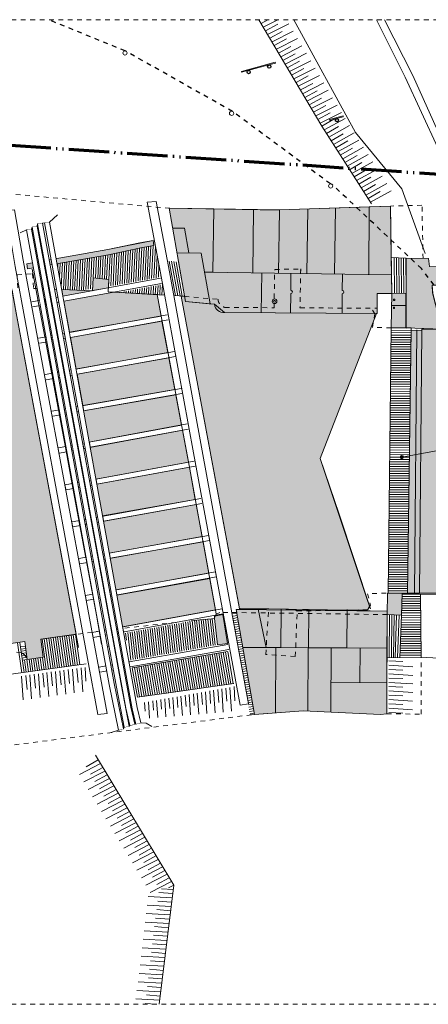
# Model space of a CAD drawing. Extents: x -251883 to 250656, y 0 to 491369.
# Tile 35 of 38: x -13877 to -5158, y 470369 to 491369. Entities that reach past the tile are written whole.
import ezdxf

# ---------------------------------------------------------------- set-up
doc = ezdxf.new("R2010")
doc.units = 0
doc.header["$MEASUREMENT"] = 0
doc.linetypes.add('DASHED', pattern=[200, 100, -100])
doc.linetypes.add('DIVIDE', pattern=[1250, 862.5, -112.5, 25, -112.5, 25, -112.5])
doc.layers.add('A-0019-AFDEKVLAK', color=1, linetype='Continuous')
doc.layers.add('A-0070-SYMBOOL', color=1, linetype='Continuous')

# ---------------------------------------------------------------- blocks, each defined once
blk = doc.blocks.new('M-BESTAAND_276')
at = {"linetype": 'Continuous', "lineweight": 5}
for color, points in [(111, [(-153904, 108524), (-159060, 108524), (-159060, 126005), (-155278, 125573), (-152849, 124179), (-150427, 124076), (-149570, 123858), (-149137, 123832), (-146232, 123798), (-145859, 123805), (-144483, 116415), (-145236, 116311), (-145189, 115926), (-145526, 115877), (-145580, 116259), (-148394, 115862), (-148414, 116001), (-148681, 115964), (-148792, 115808), (-149304, 115735), (-153031, 110030)]), (254, [(-145519, 124211), (-145534, 124320), (-143809, 124620), (-142838, 124818), (-142823, 124709), (-143105, 124655), (-143794, 124511)]), (254, [(-136884, 123862), (-136874, 123687), (-136677, 122927), (-137445, 122949), (-137439, 124440), (-136963, 124428), (-136939, 124257), (-135731, 124228), (-135645, 123863)]), (111, [(-144131, 123745), (-144119, 124021), (-143785, 123982), (-143793, 123807)]), (111, [(-144765, 123629), (-144790, 123768), (-144146, 123742)]), (8, [(-137745, 123686), (-137439, 123690), (-137442, 122947), (-137760, 122954)]), (111, [(-139276, 120164), (-138269, 117156), (-138223, 117014), (-138262, 116938), (-138698, 116933), (-140373, 116958), (-140977, 116967), (-140997, 116960), (-142239, 123629), (-142167, 123625), (-142147, 123512), (-141641, 123466), (-141530, 123455), (-141314, 123277), (-138076, 123260)]), (254, [(-137157, 117294), (-137415, 117294), (-137336, 122899), (-137104, 122896)]), (111, [(-137104, 122924), (-136677, 122927), (-135474, 117299), (-137157, 117294), (-137104, 122896)]), (8, [(-137542, 116821), (-137845, 116836), (-137835, 117292), (-137524, 117294)]), (8, [(-137856, 114718), (-137990, 114705), (-139640, 114781), (-140676, 114707), (-141067, 116947), (-137845, 116912)])]:
    blk.add_hatch(color=color, dxfattribs=at).paths.add_polyline_path(points, flags=0)
at = {"color": 7, "linetype": 'DASHED', "lineweight": 0}
blk.add_lwpolyline([(-159060, 108524), (-159060, 129524), (-104560, 129524), (-104560, 108524)], close=True, dxfattribs=at)
at = {"color": 9, "linetype": 'Continuous', "lineweight": 13}
for points in [[(-140583, 129523), (-140582, 129524)], [(-140389, 129524), (-140537, 129445)], [(-140490, 129365), (-140178, 129524)], [(-140181, 129428), (-140444, 129287)], [(-140397, 129208), (-139943, 129438)], [(-140087, 129271), (-140350, 129129)], [(-140303, 129050), (-139849, 129280)], [(-139994, 129113), (-140257, 128971)], [(-140210, 128892), (-139756, 129123)], [(-139901, 128955), (-140164, 128813)], [(-140117, 128734), (-139663, 128965)], [(-139808, 128797), (-140070, 128656)], [(-140023, 128577), (-139569, 128807)], [(-139714, 128639), (-139977, 128498)], [(-139930, 128419), (-139476, 128649)], [(-139621, 128482), (-139884, 128340)], [(-139837, 128261), (-139383, 128491)], [(-139528, 128324), (-139790, 128182)], [(-139743, 128103), (-139289, 128334)], [(-139434, 128166), (-139697, 128025)], [(-139650, 127945), (-139196, 128176)], [(-139341, 128008), (-139604, 127867)], [(-139557, 127788), (-139103, 128018)], [(-139248, 127851), (-139511, 127709)], [(-139464, 127630), (-139010, 127860)], [(-139091, 127019), (-138646, 127265)], [(-138883, 127247), (-139141, 127097)], [(-138784, 127093), (-139042, 126942)], [(-138993, 126865), (-138547, 127111)], [(-138686, 126938), (-138943, 126788)], [(-138894, 126711), (-138448, 126957)], [(-138587, 126784), (-138845, 126634)], [(-138795, 126556), (-138349, 126802)], [(-138696, 126402), (-138250, 126648)], [(-138488, 126630), (-138746, 126479)], [(-138389, 126475), (-138647, 126325)], [(-138597, 126247), (-138152, 126493)], [(-138291, 126321), (-138548, 126170)], [(-138499, 126093), (-138053, 126339)], [(-138192, 126166), (-138450, 126016)], [(-138400, 125938), (-137954, 126184)], [(-138093, 126012), (-138351, 125861)], [(-138301, 125784), (-137855, 126030)], [(-137994, 125857), (-138252, 125707)], [(-138202, 125629), (-137757, 125876)], [(-144880, 125365), (-145050, 125208), (-145198, 125186), (-145306, 125167), (-145315, 125120), (-145423, 125100), (-145435, 125059), (-145543, 125039), (-145674, 124977)], [(-144273, 115413), (-144287, 115711)], [(-137508, 115836), (-137807, 115850)], [(-137807, 115758), (-137299, 115723)], [(-145650, 115525), (-145613, 115017)], [(-145530, 115240), (-145559, 115538)], [(-145468, 115550), (-145432, 115042)], [(-145349, 115265), (-145377, 115562)], [(-145287, 115575), (-145250, 115067)], [(-145167, 115290), (-145195, 115587)], [(-145105, 115600), (-145068, 115092)], [(-144985, 115315), (-145014, 115612)], [(-144923, 115624), (-144887, 115117)], [(-144804, 115340), (-144832, 115637)], [(-144742, 115649), (-144705, 115141)], [(-144622, 115365), (-144650, 115662)], [(-144560, 115674), (-144524, 115166)], [(-144440, 115389), (-144469, 115687)], [(-144378, 115699), (-144342, 115191)], [(-137808, 115574), (-137300, 115540)], [(-137509, 115653), (-137807, 115666)], [(-141098, 115000), (-141112, 115299)], [(-137510, 115286), (-137809, 115299)], [(-137510, 115470), (-137808, 115483)], [(-137808, 115391), (-137300, 115356)], [(-142312, 114856), (-142328, 115085)], [(-142246, 115099), (-142216, 114683)], [(-142137, 114876), (-142154, 115115)], [(-142072, 115129), (-142041, 114698)], [(-141963, 114897), (-141981, 115146)], [(-141898, 115160), (-141866, 114713)], [(-141788, 114917), (-141807, 115176)], [(-141725, 115190), (-141691, 114727)], [(-141614, 114937), (-141633, 115207)], [(-141551, 115221), (-141516, 114742)], [(-141440, 114958), (-141460, 115237)], [(-141377, 115251), (-141342, 114756)], [(-141266, 114988), (-141286, 115268)], [(-141203, 115282), (-141167, 114774)], [(-137809, 115207), (-137301, 115173)], [(-137511, 115103), (-137809, 115116)], [(-143010, 114776), (-143023, 114962)], [(-142940, 114976), (-142915, 114625)], [(-142835, 114796), (-142849, 114993)], [(-142767, 115007), (-142740, 114640)], [(-142661, 114816), (-142676, 115024)], [(-142593, 115038), (-142566, 114654)], [(-142486, 114836), (-142502, 115054)], [(-142419, 115068), (-142391, 114669)], [(-137512, 114920), (-137810, 114933)], [(-137809, 115024), (-137302, 114989)], [(-137512, 114736), (-137811, 114749)], [(-137810, 114841), (-137302, 114806)], [(-142865, 114450), (-142989, 114519), (-143100, 114528), (-143340, 114473), (-143350, 114456), (-143458, 114435), (-143471, 114396), (-143525, 114385), (-143579, 114374), (-143737, 114323)], [(-144070, 113837), (-142400, 111066), (-142708, 108524)], [(-143962, 113657), (-144414, 113423)], [(-144270, 113592), (-144009, 113735)], [(-143867, 113500), (-144319, 113266)], [(-144176, 113435), (-143914, 113578)], [(-144081, 113278), (-143819, 113421)], [(-143772, 113343), (-144224, 113109)], [(-143986, 113121), (-143725, 113264)], [(-143678, 113186), (-144130, 112952)], [(-143583, 113029), (-144035, 112795)], [(-143892, 112964), (-143630, 113107)], [(-143489, 112872), (-143941, 112638)], [(-143797, 112807), (-143536, 112950)], [(-143703, 112650), (-143441, 112793)], [(-143394, 112715), (-143846, 112481)], [(-143608, 112493), (-143346, 112636)], [(-143300, 112558), (-143752, 112324)], [(-143205, 112401), (-143657, 112167)], [(-143514, 112336), (-143252, 112479)], [(-143110, 112244), (-143562, 112010)], [(-143419, 112179), (-143157, 112322)], [(-143324, 112022), (-143063, 112165)], [(-143016, 112087), (-143468, 111853)], [(-143230, 111865), (-142968, 112008)], [(-142921, 111930), (-143373, 111696)], [(-142826, 111773), (-143279, 111539)], [(-143135, 111708), (-142874, 111851)], [(-142732, 111616), (-143184, 111382)], [(-143041, 111551), (-142779, 111694)], [(-142946, 111394), (-142684, 111537)], [(-142637, 111459), (-143089, 111225)], [(-142543, 111302), (-142995, 111068)], [(-142851, 111237), (-142590, 111380)], [(-142448, 111145), (-142900, 110911)], [(-142757, 111080), (-142495, 111223)], [(-142720, 110908), (-142422, 110884)], [(-142412, 110975), (-142659, 110989)], [(-142510, 111006), (-142400, 111066)], [(-142434, 110793), (-142942, 110822)], [(-142742, 110726), (-142445, 110702)], [(-142456, 110611), (-142964, 110640)], [(-142764, 110544), (-142467, 110520)], [(-142500, 110247), (-143008, 110276)], [(-142478, 110429), (-142986, 110458)], [(-142786, 110362), (-142489, 110338)], [(-142522, 110065), (-143030, 110094)], [(-142808, 110180), (-142511, 110156)], [(-142544, 109883), (-143052, 109912)], [(-142830, 109998), (-142533, 109975)], [(-142566, 109701), (-143074, 109730)], [(-142874, 109634), (-142577, 109611)], [(-142852, 109816), (-142555, 109792)], [(-142588, 109519), (-143096, 109548)], [(-142896, 109452), (-142599, 109429)], [(-142610, 109337), (-143118, 109366)], [(-142918, 109270), (-142621, 109247)], [(-142654, 108973), (-143162, 109002)], [(-142632, 109155), (-143140, 109184)], [(-142940, 109088), (-142643, 109065)], [(-142676, 108791), (-143184, 108820)], [(-142962, 108906), (-142665, 108883)], [(-142698, 108609), (-143206, 108638)], [(-142984, 108725), (-142687, 108701)], [(-143006, 108543), (-142774, 108524)]]:
    blk.add_lwpolyline(points, dxfattribs=at)
at = {"color": 8, "linetype": 'Continuous', "lineweight": 5}
for points in [[(-138072, 129524), (-137460, 128300), (-136413, 126037), (-135888, 124274)], [(-144876, 124243), (-144872, 124324)], [(-142365, 123637), (-142494, 124376)], [(-142315, 123634), (-142445, 124371)], [(-142266, 123631), (-142395, 124367)], [(-142217, 123628), (-142346, 124362)], [(-137689, 123686), (-137696, 124451)], [(-137639, 123687), (-137646, 124450)], [(-137589, 123688), (-137596, 124448)], [(-137539, 123689), (-137546, 124447)], [(-137489, 123689), (-137496, 124445)], [(-137439, 123690), (-137446, 124443)], [(-137336, 122899), (-137760, 122898)], [(-137445, 122949), (-137335, 122949)], [(-137339, 122699), (-137763, 122698)], [(-137340, 122649), (-137763, 122648)], [(-137338, 122799), (-137762, 122798)], [(-137338, 122749), (-137762, 122748)], [(-137337, 122849), (-137761, 122848)], [(-137342, 122499), (-137765, 122498)], [(-137342, 122449), (-137765, 122448)], [(-137340, 122599), (-137764, 122598)], [(-137341, 122549), (-137764, 122548)], [(-137345, 122248), (-137768, 122248)], [(-137344, 122348), (-137767, 122348)], [(-137344, 122298), (-137767, 122298)], [(-137343, 122399), (-137766, 122398)], [(-137348, 122048), (-137770, 122048)], [(-137347, 122148), (-137769, 122148)], [(-137347, 122098), (-137769, 122098)], [(-137346, 122198), (-137768, 122198)], [(-137351, 121848), (-137772, 121847)], [(-137349, 121948), (-137771, 121948)], [(-137350, 121898), (-137771, 121897)], [(-137349, 121998), (-137770, 121998)], [(-137354, 121598), (-137775, 121597)], [(-137353, 121698), (-137774, 121697)], [(-137354, 121648), (-137774, 121647)], [(-137352, 121798), (-137773, 121797)], [(-137352, 121748), (-137773, 121747)], [(-137357, 121398), (-137777, 121397)], [(-137356, 121498), (-137776, 121497)], [(-137356, 121448), (-137776, 121447)], [(-137355, 121548), (-137775, 121547)], [(-137359, 121247), (-137779, 121247)], [(-137360, 121197), (-137779, 121197)], [(-137358, 121348), (-137778, 121347)], [(-137359, 121298), (-137778, 121297)], [(-137362, 121047), (-137781, 121047)], [(-137363, 120997), (-137781, 120997)], [(-137361, 121147), (-137780, 121147)], [(-137361, 121097), (-137780, 121097)], [(-137366, 120797), (-137784, 120796)], [(-137365, 120847), (-137783, 120847)], [(-137363, 120947), (-137782, 120947)], [(-137364, 120897), (-137782, 120897)], [(-137368, 120597), (-137786, 120596)], [(-137369, 120547), (-137786, 120546)], [(-137367, 120697), (-137785, 120696)], [(-137368, 120647), (-137785, 120646)], [(-137366, 120747), (-137784, 120746)], [(-137371, 120397), (-137788, 120396)], [(-137372, 120347), (-137788, 120346)], [(-137370, 120497), (-137787, 120496)], [(-137370, 120447), (-137787, 120446)], [(-137375, 120146), (-137791, 120146)], [(-137373, 120247), (-137790, 120246)], [(-137374, 120196), (-137790, 120196)], [(-137373, 120297), (-137789, 120296)], [(-137377, 119946), (-137793, 119946)], [(-137376, 120046), (-137792, 120046)], [(-137377, 119996), (-137792, 119996)], [(-137375, 120096), (-137791, 120096)], [(-137380, 119746), (-137795, 119746)], [(-137379, 119846), (-137794, 119846)], [(-137380, 119796), (-137794, 119796)], [(-137378, 119896), (-137793, 119896)], [(-137384, 119496), (-137798, 119495)], [(-137382, 119596), (-137797, 119595)], [(-137383, 119546), (-137797, 119545)], [(-137381, 119696), (-137796, 119695)], [(-137382, 119646), (-137796, 119645)], [(-137387, 119296), (-137800, 119295)], [(-137385, 119396), (-137799, 119395)], [(-137386, 119346), (-137799, 119345)], [(-137384, 119446), (-137798, 119445)], [(-137389, 119146), (-137802, 119145)], [(-137389, 119096), (-137802, 119095)], [(-137388, 119196), (-137801, 119195)], [(-137387, 119246), (-137800, 119245)], [(-137391, 118945), (-137804, 118945)], [(-137392, 118895), (-137804, 118895)], [(-137390, 119045), (-137803, 119045)], [(-137391, 118995), (-137803, 118995)], [(-137395, 118695), (-137807, 118695)], [(-137394, 118745), (-137806, 118745)], [(-137393, 118845), (-137805, 118845)], [(-137394, 118795), (-137805, 118795)], [(-137398, 118495), (-137809, 118494)], [(-137398, 118445), (-137809, 118444)], [(-137396, 118595), (-137808, 118594)], [(-137397, 118545), (-137808, 118544)], [(-137396, 118645), (-137807, 118644)], [(-137401, 118295), (-137811, 118294)], [(-137401, 118245), (-137811, 118244)], [(-137399, 118395), (-137810, 118394)], [(-137400, 118345), (-137810, 118344)], [(-137404, 118045), (-137814, 118044)], [(-137403, 118145), (-137813, 118144)], [(-137403, 118095), (-137813, 118094)], [(-137402, 118195), (-137812, 118194)], [(-137407, 117844), (-137816, 117844)], [(-137406, 117944), (-137815, 117944)], [(-137406, 117894), (-137815, 117894)], [(-137405, 117994), (-137814, 117994)], [(-137410, 117644), (-137818, 117644)], [(-137408, 117744), (-137817, 117744)], [(-137409, 117694), (-137817, 117694)], [(-137408, 117794), (-137816, 117794)], [(-137413, 117394), (-137821, 117393)], [(-137412, 117494), (-137820, 117493)], [(-137412, 117444), (-137820, 117443)], [(-137410, 117594), (-137819, 117593)], [(-137411, 117544), (-137819, 117543)], [(-137414, 117344), (-137821, 117343)], [(-137134, 117220), (-137527, 117222)], [(-137134, 117271), (-137525, 117273)], [(-137132, 116970), (-137536, 116972)], [(-137132, 117020), (-137535, 117022)], [(-137133, 117070), (-137533, 117072)], [(-137133, 117120), (-137531, 117122)], [(-137134, 117170), (-137529, 117172)], [(-141053, 116867), (-141143, 116851)], [(-141044, 116819), (-141135, 116804)], [(-141036, 116772), (-141127, 116756)], [(-137795, 116834), (-137801, 115916)], [(-137744, 116831), (-137755, 115917)], [(-137694, 116829), (-137714, 115917)], [(-137643, 116826), (-137673, 115918)], [(-137593, 116824), (-137626, 115919)], [(-137542, 116821), (-137576, 115920)], [(-137130, 116770), (-137544, 116771)], [(-137130, 116820), (-137542, 116821)], [(-137131, 116870), (-137540, 116871)], [(-137131, 116920), (-137538, 116922)], [(-141028, 116725), (-141118, 116709)], [(-141020, 116678), (-141110, 116662)], [(-141011, 116630), (-141102, 116614)], [(-141003, 116583), (-141094, 116567)], [(-137128, 116570), (-137551, 116571)], [(-137129, 116620), (-137550, 116621)], [(-137129, 116670), (-137548, 116671)], [(-137130, 116720), (-137546, 116721)], [(-144881, 115700), (-144972, 116345)], [(-144881, 115700), (-144972, 116345)], [(-144834, 115707), (-144924, 116352)], [(-144834, 115707), (-144924, 116352)], [(-144786, 115713), (-144877, 116359)], [(-144786, 115713), (-144877, 116359)], [(-144738, 115720), (-144829, 116366)], [(-144738, 115720), (-144829, 116366)], [(-144691, 115726), (-144782, 116372)], [(-144691, 115726), (-144782, 116372)], [(-144643, 115733), (-144734, 116379)], [(-144643, 115733), (-144734, 116379)], [(-144596, 115739), (-144687, 116386)], [(-144596, 115739), (-144687, 116386)], [(-144548, 115746), (-144639, 116392)], [(-144548, 115746), (-144639, 116392)], [(-144501, 115752), (-144592, 116399)], [(-144501, 115752), (-144592, 116399)], [(-144453, 115759), (-144544, 116406)], [(-144453, 115759), (-144544, 116406)], [(-144406, 115765), (-144496, 116412), (-144496, 116412)], [(-140995, 116536), (-141085, 116520)], [(-140987, 116488), (-141077, 116472)], [(-140978, 116441), (-141069, 116425)], [(-140970, 116394), (-141061, 116378)], [(-140962, 116346), (-141052, 116330)], [(-137126, 116369), (-137559, 116371)], [(-137127, 116419), (-137557, 116421)], [(-137127, 116469), (-137555, 116471)], [(-137128, 116519), (-137553, 116521)], [(-145642, 115596), (-145732, 116237)], [(-145642, 115596), (-145732, 116237)], [(-145594, 115603), (-145685, 116244)], [(-145594, 115603), (-145685, 116244)], [(-145565, 116163), (-145670, 116148)], [(-145119, 115668), (-145209, 116312)], [(-145119, 115668), (-145209, 116312)], [(-145071, 115674), (-145162, 116319)], [(-145071, 115674), (-145162, 116319)], [(-145024, 115681), (-145114, 116325)], [(-145024, 115681), (-145114, 116325)], [(-144976, 115687), (-145067, 116332)], [(-144976, 115687), (-145067, 116332)], [(-144929, 115694), (-145019, 116339)], [(-144929, 115694), (-145019, 116339)], [(-140954, 116299), (-141044, 116283)], [(-140945, 116252), (-141036, 116236)], [(-140937, 116204), (-141028, 116189)], [(-140929, 116157), (-141019, 116141)], [(-137124, 116169), (-137566, 116171)], [(-137125, 116219), (-137565, 116221)], [(-137125, 116269), (-137563, 116271)], [(-137126, 116319), (-137561, 116321)], [(-145559, 116115), (-145664, 116100)], [(-145552, 116067), (-145657, 116053)], [(-145546, 116020), (-145651, 116005)], [(-145539, 115972), (-145644, 115958)], [(-145532, 115925), (-145638, 115910)], [(-145166, 115661), (-145203, 115924)], [(-145166, 115661), (-145203, 115924)], [(-140921, 116110), (-141011, 116094)], [(-140912, 116062), (-141003, 116047)], [(-140904, 116015), (-140995, 115999)], [(-140896, 115968), (-140986, 115952)], [(-140888, 115920), (-140978, 115905)], [(-137123, 115969), (-137574, 115971)], [(-137123, 116019), (-137572, 116021)], [(-137124, 116069), (-137570, 116071)], [(-137124, 116119), (-137568, 116121)], [(-145526, 115877), (-145631, 115863)], [(-145547, 115609), (-145584, 115869)], [(-145499, 115616), (-145537, 115876)], [(-145452, 115622), (-145488, 115883)], [(-145452, 115622), (-145488, 115883)], [(-145404, 115629), (-145441, 115889)], [(-145404, 115629), (-145441, 115889)], [(-145357, 115635), (-145393, 115896)], [(-145357, 115635), (-145393, 115896)], [(-145309, 115642), (-145346, 115903)], [(-145309, 115642), (-145346, 115903)], [(-145262, 115648), (-145298, 115910)], [(-145262, 115648), (-145298, 115910)], [(-145214, 115655), (-145251, 115917)], [(-145214, 115655), (-145251, 115917)], [(-140879, 115873), (-140970, 115857)], [(-140879, 115872), (-140970, 115857)], [(-140871, 115826), (-140962, 115810)], [(-140871, 115825), (-140962, 115809)], [(-140863, 115779), (-140953, 115763)], [(-140863, 115778), (-140953, 115762)], [(-140855, 115731), (-140945, 115715)], [(-140854, 115730), (-140945, 115715)], [(-140846, 115684), (-140937, 115668)], [(-140846, 115683), (-140937, 115667)], [(-140838, 115637), (-140929, 115621)], [(-140838, 115636), (-140929, 115620)], [(-140830, 115588), (-140920, 115573)], [(-140821, 115541), (-140912, 115525)], [(-140813, 115494), (-140904, 115478)], [(-140805, 115447), (-140896, 115431)], [(-140797, 115399), (-140887, 115383)], [(-140788, 115352), (-140879, 115336)], [(-140788, 115351), (-140879, 115335)], [(-140780, 115305), (-140871, 115289)], [(-140780, 115304), (-140871, 115288)], [(-140772, 115257), (-140863, 115241)], [(-140772, 115257), (-140862, 115241)], [(-140764, 115210), (-140854, 115194)], [(-140764, 115209), (-140854, 115193)], [(-140755, 115163), (-140846, 115147)], [(-140755, 115162), (-140846, 115146)], [(-140747, 115115), (-140838, 115099)], [(-140747, 115115), (-140838, 115100)], [(-140739, 115067), (-140829, 115051)], [(-140731, 115020), (-140821, 115004)], [(-140722, 114973), (-140813, 114957)], [(-140714, 114925), (-140805, 114910)], [(-140706, 114878), (-140796, 114862)], [(-140698, 114831), (-140788, 114815)], [(-140689, 114783), (-140780, 114768)], [(-140681, 114736), (-140772, 114720)]]:
    blk.add_lwpolyline(points, dxfattribs=at)
at = {"color": 11, "linetype": 'Continuous', "lineweight": 9}
blk.add_lwpolyline([(-137900, 129524), (-137299, 128333), (-136261, 126021), (-135734, 124265)], dxfattribs=at)
at = {"color": 1, "linetype": 'DASHED', "lineweight": 13}
for points in [[(-142481, 125501), (-148397, 126036)], [(-137080, 124431), (-137103, 125566), (-137776, 125550)], [(-137760, 122954), (-138159, 122959), (-138106, 123249), (-138156, 123331)], [(-137864, 117293), (-138263, 117281), (-138204, 117038), (-138262, 116938)], [(-140443, 115988), (-140437, 115988), (-140373, 116958)], [(-139806, 115941), (-139766, 116912), (-138262, 116938)], [(-151589, 111644), (-148631, 115830), (-146551, 116122), (-145654, 116025), (-145582, 115976), (-145531, 115914)], [(-139806, 115941), (-140437, 115988)], [(-137856, 114718), (-137121, 114714), (-137122, 115928)]]:
    blk.add_lwpolyline(points, dxfattribs=at)
at = {"color": 1, "linetype": 'Continuous', "lineweight": 13}
for points in [[(-142493, 124147), (-142778, 125645), (-142966, 125630)], [(-142147, 123512), (-142498, 125501)], [(-142147, 123512), (-142498, 125501)], [(-141745, 124140), (-141565, 124137), (-141545, 125487)], [(-140715, 124124), (-140695, 125474)], [(-140165, 124116), (-140145, 125466)], [(-139562, 124107), (-139542, 125488)], [(-138971, 124099), (-138950, 125509)], [(-138239, 124088), (-138232, 125533)], [(-142424, 125081), (-142169, 125077)], [(-142169, 125077), (-142076, 124550)], [(-145534, 124320), (-143809, 124620), (-143120, 124764), (-142838, 124818)], [(-145534, 124320), (-143809, 124620), (-143120, 124764), (-142838, 124818)], [(-145519, 124211), (-143794, 124511), (-143105, 124655), (-142823, 124709)], [(-142331, 124553), (-141816, 124546)], [(-141626, 123464), (-141816, 124546)], [(-142147, 123512), (-142296, 124357)], [(-142147, 123512), (-142296, 124357)], [(-142147, 123512), (-142296, 124357)], [(-141745, 124140), (-137752, 124080)], [(-140533, 123273), (-140520, 124122)], [(-137745, 123686), (-137439, 123690)], [(-137750, 123426), (-137443, 123425)], [(-138076, 123260), (-139276, 120164), (-138869, 118977)], [(-138869, 118977), (-138203, 116956)], [(-141067, 116947), (-140676, 114707)], [(-140596, 116954), (-140424, 116133)], [(-140114, 116132), (-140110, 116952)], [(-139524, 116129), (-139520, 116949)], [(-138704, 116124), (-138700, 116944)], [(-137854, 116120), (-138704, 116124), (-139524, 116129), (-140114, 116132), (-140424, 116133), (-140925, 116136)], [(-140231, 114742), (-140224, 116132)], [(-139541, 114776), (-139534, 116129)], [(-139051, 114754), (-139044, 116126)], [(-138428, 115383), (-138424, 116123)], [(-137858, 115380), (-139048, 115386)]]:
    blk.add_lwpolyline(points, dxfattribs=at)
at = {"color": 7, "linetype": 'Continuous', "lineweight": 18}
for points in [[(-142481, 125501), (-140557, 125472), (-140145, 125466), (-138232, 125533)], [(-138232, 125533), (-137776, 125550), (-137760, 124453), (-137439, 124440), (-137445, 122949), (-137760, 122954), (-137745, 123686), (-138062, 123681)], [(-137760, 124453), (-137745, 123686)], [(-137439, 124440), (-136963, 124428), (-136939, 124257), (-135731, 124228), (-135645, 123863), (-136884, 123862), (-136877, 123699), (-136677, 122927), (-137445, 122949)], [(-139692, 124178), (-139691, 124207)], [(-142399, 123639), (-142167, 123625)], [(-138062, 123681), (-138056, 123260)], [(-137745, 123686), (-137748, 123638), (-137749, 123638)], [(-137760, 122954), (-137822, 117293)], [(-137822, 117293), (-137415, 117294), (-137335, 122949)], [(-137134, 117271), (-137128, 117272)], [(-135728, 117275), (-137128, 117272)], [(-140373, 116958), (-141067, 116947), (-141055, 116880), (-141161, 116881)], [(-140373, 116958), (-137845, 116912)], [(-139792, 116932), (-139766, 116912)], [(-144496, 116412), (-145236, 116311), (-145189, 115926), (-145526, 115877), (-145580, 116259), (-148394, 115862), (-148307, 115231), (-144271, 115784)], [(-135751, 115849), (-137122, 115928), (-137122, 115928)], [(-137852, 115915), (-137856, 114718), (-137990, 114705), (-139640, 114781), (-140777, 114700)]]:
    blk.add_lwpolyline(points, dxfattribs=at)
at = {"color": 254, "linetype": 'Continuous', "lineweight": 13}
for points in [[(-143794, 124511), (-143105, 124655), (-142823, 124709), (-142838, 124818), (-143809, 124620), (-145534, 124320), (-145519, 124211)], [(-135645, 123863), (-135731, 124228), (-136939, 124257), (-136963, 124428), (-137439, 124440), (-137445, 122949), (-136677, 122927), (-136874, 123687), (-136884, 123862)], [(-137104, 122896), (-137336, 122899), (-137415, 117294), (-137157, 117294)]]:
    blk.add_lwpolyline(points, close=True, dxfattribs=at)
at = {"color": 1, "linetype": 'DASHED', "lineweight": 13}
blk.add_lwpolyline([(-142167, 123625), (-141456, 123559, 0.324876), (-141308, 123387), (-140260, 123381), (-140245, 124198), (-139691, 124207), (-139706, 123378), (-138057, 123370)], format="xyb", dxfattribs=at)
at = {"color": 1, "linetype": 'Continuous', "lineweight": 13}
for points in [[(-139902, 124112), (-139904, 123752, -0.999342), (-139904, 123682), (-139906, 123267)], [(-138801, 124096), (-138803, 123749, -0.999342), (-138804, 123679), (-138806, 123264)]]:
    blk.add_lwpolyline(points, format="xyb", dxfattribs=at)
at = {"color": 111, "linetype": 'Continuous', "lineweight": 13}
for points in [[(-144131, 123745), (-144119, 124021), (-143785, 123982), (-143793, 123807)], [(-144765, 123629), (-144790, 123768), (-144146, 123742)], [(-138076, 123260), (-141314, 123277), (-141530, 123455), (-141641, 123466), (-142147, 123512), (-142167, 123625), (-142239, 123629), (-140997, 116960), (-140977, 116967), (-140373, 116958), (-138698, 116933), (-138262, 116938), (-138223, 117014), (-138269, 117156), (-139276, 120164)], [(-137104, 122896), (-137157, 117294), (-135474, 117299), (-136677, 122927), (-137104, 122924)]]:
    blk.add_lwpolyline(points, close=True, dxfattribs=at)
blk.add_lwpolyline([(-145859, 123805), (-144483, 116415), (-145236, 116311), (-145189, 115926), (-145526, 115877), (-145580, 116259), (-148394, 115862), (-148414, 116001), (-148681, 115964), (-148792, 115808), (-149304, 115735), (-153031, 110030), (-153904, 108524)], dxfattribs=at)
at = {"color": 8, "linetype": 'Continuous', "lineweight": 13}
for points in [[(-137760, 122954), (-137442, 122947), (-137439, 123690), (-137745, 123686)], [(-137524, 117294), (-137835, 117292), (-137845, 116836), (-137542, 116821)], [(-137845, 116912), (-141067, 116947), (-140676, 114707), (-139640, 114781), (-137990, 114705), (-137856, 114718)]]:
    blk.add_lwpolyline(points, close=True, dxfattribs=at)
at = {"color": 7, "linetype": 'Continuous', "lineweight": 18}
blk.add_lwpolyline([(-138056, 123260), (-141314, 123277, -0.406184), (-141530, 123455), (-142147, 123512)], format="xyb", dxfattribs=at)
at = {"color": 1, "linetype": 'Continuous', "lineweight": 13}
for points in [[(-137710, 123538), (-137709, 123563), (-137684, 123563), (-137685, 123538)], [(-137713, 123366), (-137713, 123391), (-137688, 123390), (-137688, 123365)]]:
    blk.add_lwpolyline(points, close=True, dxfattribs=at)
at = {"color": 251, "linetype": 'Continuous', "lineweight": 5}
for points in [[(-137260, 117294), (-137210, 122912)], [(-137157, 117294), (-137104, 122896)]]:
    blk.add_lwpolyline(points, dxfattribs=at)
at = {"color": 7, "linetype": 'Continuous', "lineweight": 18}
for points in [[(-137525, 117273), (-137542, 116821), (-137845, 116836), (-137852, 115915), (-137122, 115928), (-137134, 117271)], [(-137542, 116821), (-137524, 117294), (-137835, 117292), (-137845, 116836)]]:
    blk.add_lwpolyline(points, close=True, dxfattribs=at)
at = {"color": 1, "linetype": 'Continuous', "lineweight": 13}
for centre, radius in [((-143440, 128814), 45), ((-141166, 127526), 45), ((-139051, 125978), 45), ((-140248, 123518), 50), ((-140248, 123518), 20)]:
    blk.add_circle(centre, radius, dxfattribs=at)
at = {"layer": 'A-0070-SYMBOOL', "color": 1, "linetype": 'Continuous', "lineweight": 13}
blk.add_lwpolyline([(-137533, 120196), (-136644, 120356), (-136599, 120110)], dxfattribs=at)
at = {"layer": 'A-0070-SYMBOOL', "color": 7, "linetype": 'Continuous', "lineweight": 18}
for points in [[(-137527, 120162), (-137504, 120176), (-137499, 120202), (-137513, 120225), (-137539, 120231), (-137562, 120216), (-137568, 120190), (-137553, 120168)], [(-137529, 120172), (-137513, 120182), (-137508, 120201), (-137519, 120217), (-137538, 120221), (-137554, 120211), (-137558, 120192), (-137547, 120176)], [(-137530, 120182), (-137521, 120188), (-137518, 120199), (-137525, 120209), (-137536, 120211), (-137545, 120205), (-137548, 120194), (-137542, 120184)], [(-137532, 120191), (-137529, 120193), (-137528, 120197), (-137530, 120200), (-137534, 120201), (-137537, 120199), (-137538, 120195), (-137536, 120192)]]:
    blk.add_lwpolyline(points, close=True, dxfattribs=at)
at = {"linetype": 'Continuous'}
for points in [[(-140232, 128616), (-140226, 128596), (-140951, 128402), (-140956, 128422)], [(-138786, 127473), (-138781, 127454), (-139071, 127376), (-139076, 127395)], [(-142519, 123120), (-145264, 122624), (-145284, 122732), (-142538, 123228)], [(-145142, 121955), (-142381, 122449), (-142361, 122341), (-145123, 121846)], [(-145000, 121178), (-142243, 121658), (-142224, 121549), (-144981, 121069)], [(-144857, 120390), (-142112, 120902), (-142091, 120793), (-144837, 120282)], [(-144714, 119603), (-141964, 120108), (-141944, 120000), (-144694, 119495)], [(-144570, 118816), (-141820, 119311), (-141801, 119203), (-144551, 118708)], [(-144427, 118029), (-141659, 118523), (-141640, 118415), (-144407, 117921)], [(-144283, 117242), (-141518, 117746), (-141498, 117638), (-144264, 117134)], [(-143999, 115716), (-141244, 116201), (-141225, 116092), (-143980, 115608)]]:
    blk.add_wipeout(points, dxfattribs=at).dxf.layer = 'A-0019-AFDEKVLAK'
at = {"linetype": 'Continuous', "lineweight": 5}
for color, points in [(8, [(-142498, 125501), (-142481, 125501), (-140145, 125466), (-137776, 125550), (-137745, 123686), (-138062, 123681), (-138056, 123260), (-141314, 123277, -0.406284), (-141530, 123455), (-142147, 123512)]), (111, [(-144746, 123523), (-143808, 123692), (-143674, 123716), (-142756, 123660), (-142671, 123204), (-144626, 122861)]), (111, [(-144605, 122745), (-142651, 123096), (-142525, 122425), (-144484, 122073)]), (111, [(-144464, 121964), (-142504, 122315), (-142376, 121634), (-144343, 121292)]), (111, [(-144324, 121184), (-142355, 121526), (-142235, 120879), (-144202, 120512)]), (111, [(-144060, 119723), (-144183, 120404), (-142215, 120770), (-142087, 120086)]), (111, [(-143919, 118944), (-144040, 119615), (-142067, 119978), (-141940, 119289)]), (111, [(-143898, 118825), (-141920, 119181), (-141794, 118499), (-143775, 118147)]), (111, [(-143634, 117361), (-143755, 118037), (-141774, 118391), (-141651, 117722)]), (111, [(-143491, 116574), (-143613, 117251), (-141630, 117608), (-141506, 116935)]), (8, [(-141252, 116219), (-141467, 116189), (-141530, 116754), (-141532, 116792), (-141532, 116804), (-141353, 116837)])]:
    blk.add_hatch(color=color, dxfattribs=at).paths.add_polyline_path(points, flags=0)
at = {"color": 1, "linetype": 'DIVIDE', "lineweight": 70}
blk.add_lwpolyline([(-120566, 129524), (-123822, 125350), (-147386, 126940), (-150562, 129524)], dxfattribs=at)
at = {"color": 5, "linetype": 'DASHED', "lineweight": 25}
blk.add_lwpolyline([(-136701, 123609), (-136724, 123711), (-137114, 124215), (-139020, 126010), (-139058, 126022), (-141147, 127567), (-143433, 128858), (-145073, 129524)], dxfattribs=at)
at = {"color": 9, "linetype": 'Continuous', "lineweight": 13}
for points in [[(-140584, 129524), (-139240, 127251), (-138181, 125596)], [(-139154, 127693), (-139417, 127552)], [(-139370, 127472), (-138916, 127703)], [(-139061, 127535), (-139324, 127394)], [(-139277, 127315), (-138823, 127545)], [(-138982, 127402), (-139240, 127251)], [(-139190, 127174), (-138744, 127420)]]:
    blk.add_lwpolyline(points, dxfattribs=at)
at = {"color": 11, "linetype": 'Continuous', "lineweight": 9}
blk.add_lwpolyline([(-137036, 124538), (-137531, 125920), (-138521, 127116), (-139838, 129524)], dxfattribs=at)
at = {"color": 1, "linetype": 'Continuous', "lineweight": 13}
for points in [[(-140371, 128558), (-140226, 128596), (-140232, 128616), (-140956, 128422), (-140951, 128402)], [(-138926, 127415), (-138781, 127454), (-138786, 127473), (-139076, 127395), (-139071, 127376)]]:
    blk.add_lwpolyline(points, close=True, dxfattribs=at)
at = {"color": 8, "linetype": 'Continuous', "lineweight": 13}
blk.add_lwpolyline([(-142498, 125501), (-142481, 125501), (-140145, 125466), (-137776, 125550), (-137745, 123686), (-138062, 123681), (-138056, 123260), (-141314, 123277, -0.406284), (-141530, 123455), (-142147, 123512)], format="xyb", close=True, dxfattribs=at)
at = {"color": 111, "linetype": 'Continuous', "lineweight": 13}
for points in [[(-144626, 122861), (-142671, 123204), (-142756, 123660), (-143674, 123716), (-143808, 123692), (-144746, 123523)], [(-144484, 122073), (-142525, 122425), (-142651, 123096), (-144605, 122745)], [(-144343, 121292), (-142376, 121634), (-142504, 122315), (-144464, 121964)], [(-144202, 120512), (-142235, 120879), (-142355, 121526), (-144324, 121184)], [(-142087, 120086), (-142215, 120770), (-144183, 120404), (-144060, 119723)], [(-143919, 118944), (-144040, 119615), (-142067, 119978), (-141940, 119289)], [(-143775, 118147), (-141794, 118499), (-141920, 119181), (-143898, 118825)], [(-141651, 117722), (-141774, 118391), (-143755, 118037), (-143634, 117361)], [(-143491, 116574), (-143613, 117251), (-141630, 117608), (-141506, 116935)]]:
    blk.add_lwpolyline(points, close=True, dxfattribs=at)
at = {"color": 1, "linetype": 'Continuous', "lineweight": 13}
for points in [[(-142538, 123228), (-145284, 122732)], [(-142519, 123120), (-145264, 122624)], [(-145142, 121955), (-142381, 122449)], [(-145123, 121846), (-142361, 122341)], [(-145000, 121178), (-142243, 121658)], [(-144981, 121069), (-142224, 121549)], [(-142074, 120014), (-142364, 121573)], [(-144857, 120390), (-142112, 120902)], [(-144837, 120282), (-142091, 120793)], [(-144714, 119603), (-141964, 120108)], [(-144694, 119495), (-141944, 120000)], [(-144570, 118816), (-141820, 119311)], [(-144551, 118708), (-141801, 119203)], [(-144427, 118029), (-141659, 118523)], [(-144407, 117921), (-141640, 118415)], [(-144283, 117242), (-141518, 117746)], [(-144264, 117134), (-141498, 117638)], [(-143999, 115716), (-141244, 116201)], [(-143980, 115608), (-141225, 116092)]]:
    blk.add_lwpolyline(points, dxfattribs=at)
at = {"color": 8, "linetype": 'Continuous', "lineweight": 13}
blk.add_lwpolyline([(-141252, 116219), (-141467, 116189), (-141530, 116754), (-141532, 116792), (-141532, 116804), (-141353, 116837)], close=True, dxfattribs=at)
at = {"color": 7, "linetype": 'Continuous', "lineweight": 18}
for points in [[(-143903, 116142), (-143903, 116143), (-143903, 116142)], [(-143600, 116191), (-143594, 116178), (-143600, 116191)], [(-141244, 116052), (-142593, 115821), (-143284, 115700), (-143176, 115074), (-142506, 115167), (-141118, 115368)]]:
    blk.add_lwpolyline(points, dxfattribs=at)
at = {"color": 8, "linetype": 'Continuous', "lineweight": 5}
for points in [[(-141845, 115262), (-141959, 115927)], [(-141798, 115269), (-141912, 115935)], [(-141750, 115276), (-141865, 115943)], [(-141703, 115283), (-141817, 115951)], [(-141655, 115290), (-141770, 115959)], [(-141608, 115297), (-141723, 115967)], [(-141560, 115304), (-141675, 115975)], [(-141513, 115311), (-141628, 115984)], [(-141465, 115318), (-141581, 115992)], [(-141417, 115324), (-141533, 116000)], [(-141370, 115331), (-141486, 116008)], [(-141322, 115338), (-141439, 116016)], [(-141275, 115345), (-141392, 116024)], [(-141227, 115352), (-141344, 116032)], [(-141180, 115359), (-141296, 116037)], [(-141132, 115366), (-141249, 116045)], [(-143081, 115087), (-143189, 115716)], [(-143034, 115093), (-143142, 115724)], [(-142986, 115100), (-143095, 115733)], [(-142939, 115107), (-143048, 115741)], [(-142891, 115113), (-143000, 115749)], [(-142844, 115120), (-142953, 115757)], [(-142796, 115126), (-142906, 115765)], [(-142748, 115133), (-142858, 115773)], [(-142701, 115140), (-142811, 115781)], [(-142653, 115146), (-142764, 115789)], [(-142606, 115153), (-142716, 115797)], [(-142558, 115160), (-142669, 115805)], [(-142510, 115166), (-142622, 115813)], [(-142463, 115173), (-142574, 115822)], [(-142415, 115180), (-142527, 115830)], [(-142368, 115187), (-142480, 115838)], [(-142320, 115194), (-142432, 115846)], [(-142273, 115201), (-142385, 115854)], [(-142225, 115207), (-142338, 115862)], [(-142178, 115214), (-142290, 115870)], [(-142130, 115221), (-142243, 115878)], [(-142083, 115228), (-142196, 115886)], [(-142035, 115235), (-142149, 115894)], [(-141988, 115242), (-142101, 115903)], [(-141940, 115249), (-142054, 115911)], [(-141893, 115256), (-142007, 115919)], [(-143129, 115080), (-143237, 115708)]]:
    blk.add_lwpolyline(points, dxfattribs=at)
at = {"color": 5, "linetype": 'Continuous', "lineweight": 25}
for centre in [(-140362, 128524), (-140801, 128406), (-138917, 127381)]:
    blk.add_circle(centre, 35, dxfattribs=at)
at = {"linetype": 'Continuous'}
for points in [[(-142660, 123901), (-145406, 123401), (-145425, 123509), (-142680, 124009)], [(-144140, 116455), (-141375, 116959), (-141355, 116851), (-144120, 116347)]]:
    blk.add_wipeout(points, dxfattribs=at).dxf.layer = 'A-0019-AFDEKVLAK'
at = {"color": 1, "linetype": 'Continuous', "lineweight": 13}
for points in [[(-142966, 125630), (-142621, 123785)], [(-144046, 116825), (-144554, 119535), (-144712, 120403), (-145418, 124203)], [(-140983, 114904), (-140806, 114932), (-141790, 120332), (-142493, 124147)], [(-142680, 124009), (-145425, 123509)], [(-142660, 123901), (-145406, 123401)], [(-145849, 123753), (-145767, 123310), (-144546, 116750), (-144431, 116132)], [(-142621, 123785), (-141979, 120284)], [(-142756, 123660), (-142364, 121573)], [(-142239, 123629), (-141004, 116998)], [(-141979, 120284), (-140983, 114904)], [(-141491, 116851), (-142074, 120014)], [(-144140, 116455), (-141375, 116959)], [(-144120, 116347), (-141355, 116851)], [(-144046, 116825), (-143940, 116206)], [(-141530, 116754), (-141467, 116189)]]:
    blk.add_lwpolyline(points, dxfattribs=at)
blk.add_lwpolyline([(-145614, 124393), (-145796, 125472), (-145984, 125451), (-145780, 124263), (-144018, 114707), (-143822, 114724)], close=True, dxfattribs=at)
at = {"color": 8, "linetype": 'Continuous', "lineweight": 5}
for points in [[(-143695, 123854), (-143662, 124539)], [(-143646, 123863), (-143614, 124549)], [(-143598, 123871), (-143566, 124559)], [(-143550, 123880), (-143517, 124569)], [(-143501, 123889), (-143469, 124579)], [(-143453, 123898), (-143420, 124589)], [(-143404, 123907), (-143372, 124599)], [(-143356, 123915), (-143323, 124609)], [(-143308, 123924), (-143275, 124619)], [(-143259, 123933), (-143226, 124629)], [(-143211, 123942), (-143178, 124640)], [(-143162, 123951), (-143130, 124650)], [(-143114, 123960), (-143081, 124659)], [(-143066, 123968), (-143033, 124668)], [(-143017, 123977), (-142984, 124677)], [(-142969, 123986), (-142936, 124686)], [(-142921, 123995), (-142888, 124695)], [(-142872, 124004), (-142839, 124703)], [(-142824, 124012), (-142792, 124697)], [(-144838, 124032), (-144824, 124332)], [(-144800, 123821), (-144775, 124341)], [(-144754, 123767), (-144727, 124349)], [(-144706, 123765), (-144678, 124358)], [(-144658, 123763), (-144630, 124366)], [(-144611, 123761), (-144582, 124375)], [(-144563, 123759), (-144533, 124384)], [(-144515, 123757), (-144485, 124393)], [(-144467, 123755), (-144437, 124399)], [(-144419, 123753), (-144388, 124408)], [(-144371, 123751), (-144340, 124417)], [(-144323, 123759), (-144291, 124426)], [(-144275, 123767), (-144243, 124434)], [(-144226, 123776), (-144195, 124442)], [(-144178, 123785), (-144146, 124450)], [(-144119, 124021), (-144098, 124458)], [(-144071, 124015), (-144050, 124467)], [(-144023, 124010), (-144001, 124475)], [(-143976, 124004), (-143953, 124484)], [(-143928, 123998), (-143905, 124492)], [(-143880, 123993), (-143856, 124500)], [(-143832, 123987), (-143808, 124509)], [(-143785, 123982), (-143759, 124518)], [(-143743, 123845), (-143711, 124529)], [(-142775, 124021), (-142753, 124492)], [(-142727, 124030), (-142715, 124287)], [(-142678, 124057), (-142677, 124083)], [(-143659, 123715), (-143658, 123720)], [(-143462, 123703), (-143461, 123725)], [(-143414, 123700), (-143412, 123734)], [(-143367, 123697), (-143364, 123743)], [(-143319, 123695), (-143316, 123751)], [(-143271, 123692), (-143267, 123760)], [(-143224, 123689), (-143219, 123769)], [(-143176, 123686), (-143170, 123778)], [(-143128, 123683), (-143122, 123787)], [(-143081, 123680), (-143074, 123796)], [(-143033, 123677), (-143025, 123804)], [(-142985, 123674), (-142977, 123813)], [(-142938, 123671), (-142929, 123822)], [(-142890, 123669), (-142880, 123831)], [(-142842, 123666), (-142832, 123840)], [(-142795, 123663), (-142783, 123848)], [(-142747, 123660), (-142735, 123857)], [(-142699, 123657), (-142687, 123866)], [(-142652, 123654), (-142638, 123877)], [(-142604, 123651), (-142602, 123680)], [(-142746, 115967), (-142812, 116555)], [(-142698, 115975), (-142764, 116564)], [(-142651, 115984), (-142717, 116573)], [(-142604, 115992), (-142670, 116581)], [(-142556, 116000), (-142622, 116590)], [(-142509, 116009), (-142575, 116599)], [(-142462, 116017), (-142528, 116607)], [(-142414, 116025), (-142480, 116616)], [(-142367, 116034), (-142433, 116625)], [(-142319, 116042), (-142386, 116633)], [(-142272, 116050), (-142338, 116637)], [(-142225, 116059), (-142289, 116644)], [(-142177, 116067), (-142242, 116650)], [(-142130, 116075), (-142196, 116667)], [(-142083, 116084), (-142149, 116678)], [(-142035, 116092), (-142101, 116684)], [(-141988, 116100), (-142055, 116703)], [(-141941, 116109), (-142008, 116709)], [(-141893, 116117), (-141960, 116714)], [(-141846, 116125), (-141912, 116719)], [(-141798, 116134), (-141865, 116725)], [(-141751, 116142), (-141817, 116729)], [(-141704, 116150), (-141769, 116733)], [(-141656, 116159), (-141721, 116737)], [(-141609, 116167), (-141673, 116741)], [(-141562, 116175), (-141626, 116745)], [(-141514, 116184), (-141578, 116749)], [(-141514, 116184), (-141578, 116749)], [(-143410, 116294), (-143427, 116443)], [(-143314, 115867), (-143380, 116452)], [(-143267, 115875), (-143332, 116460)], [(-143219, 115884), (-143285, 116469)], [(-143172, 115892), (-143238, 116477)], [(-143125, 115900), (-143190, 116486)], [(-143077, 115909), (-143143, 116495)], [(-143030, 115917), (-143096, 116503)], [(-142983, 115925), (-143048, 116512)], [(-142935, 115934), (-143001, 116521)], [(-142888, 115942), (-142954, 116529)], [(-142840, 115950), (-142906, 116538)], [(-142793, 115959), (-142859, 116547)]]:
    blk.add_lwpolyline(points, dxfattribs=at)
at = {"color": 1, "linetype": 'DASHED', "lineweight": 13}
for points in [[(-145725, 123806), (-145744, 124081), (-145411, 124110), (-145391, 123792), (-144790, 123768)], [(-141413, 116884), (-141413, 116884), (-141493, 116843), (-141522, 116793), (-141530, 116754)], [(-137845, 116836), (-141413, 116884)], [(-142350, 116670), (-143619, 116528), (-143600, 116191), (-143903, 116142), (-143946, 116490), (-144447, 116419)]]:
    blk.add_lwpolyline(points, dxfattribs=at)
at = {"color": 7, "linetype": 'Continuous', "lineweight": 18}
for points in [[(-142596, 123651), (-143797, 123723), (-143785, 123982), (-144119, 124021), (-144132, 123742), (-144790, 123768)], [(-141532, 116792), (-141530, 116754), (-141586, 116748), (-141591, 116748), (-141840, 116727), (-142026, 116706)], [(-143600, 116191), (-143903, 116143), (-143946, 116490)]]:
    blk.add_lwpolyline(points, dxfattribs=at)
at = {"linetype": 'Continuous'}
blk.add_wipeout([(-143579, 114374), (-143776, 115342), (-143668, 115363), (-143471, 114396)], dxfattribs=at).dxf.layer = 'A-0019-AFDEKVLAK'
blk.add_wipeout([(-143776, 115342), (-145543, 125039), (-145435, 125059), (-143668, 115363)], dxfattribs=at).dxf.layer = 'A-0019-AFDEKVLAK'
at = {"color": 1, "linetype": 'Continuous', "lineweight": 13}
for points in [[(-143579, 114374), (-143776, 115342), (-145543, 125039)], [(-143471, 114396), (-143668, 115363), (-145435, 125059)]]:
    blk.add_lwpolyline(points, dxfattribs=at)
at = {"linetype": 'Continuous'}
blk.add_wipeout([(-143458, 114435), (-143624, 115285), (-143516, 115306), (-143350, 114456)], dxfattribs=at).dxf.layer = 'A-0019-AFDEKVLAK'
blk.add_wipeout([(-143624, 115285), (-145423, 125100), (-145315, 125120), (-143516, 115306)], dxfattribs=at).dxf.layer = 'A-0019-AFDEKVLAK'
at = {"color": 1, "linetype": 'Continuous', "lineweight": 13}
for points in [[(-143458, 114435), (-143624, 115285), (-145423, 125100)], [(-143350, 114456), (-143516, 115306), (-145315, 125120)]]:
    blk.add_lwpolyline(points, dxfattribs=at)
at = {"linetype": 'Continuous'}
blk.add_wipeout([(-143340, 114473), (-143421, 114840), (-143314, 114862), (-143232, 114497)], dxfattribs=at).dxf.layer = 'A-0019-AFDEKVLAK'
blk.add_wipeout([(-143421, 114840), (-145306, 125167), (-145198, 125186), (-143314, 114862)], dxfattribs=at).dxf.layer = 'A-0019-AFDEKVLAK'
at = {"color": 1, "linetype": 'Continuous', "lineweight": 13}
for points in [[(-143340, 114473), (-143421, 114840), (-145306, 125167)], [(-143232, 114497), (-143314, 114862), (-145198, 125186)]]:
    blk.add_lwpolyline(points, dxfattribs=at)
at = {"linetype": 'Continuous'}
blk.add_wipeout([(-145050, 125208), (-143180, 114851), (-143288, 114828), (-145158, 125188)], dxfattribs=at).dxf.layer = 'A-0019-AFDEKVLAK'
at = {"color": 8, "linetype": 'Continuous', "lineweight": 5}
blk.add_lwpolyline([(-143510, 123706), (-143509, 123716)], dxfattribs=at)
at = {"linetype": 'Continuous'}
blk.add_wipeout([(-143180, 114851), (-143100, 114528), (-143206, 114501), (-143288, 114828)], dxfattribs=at).dxf.layer = 'A-0019-AFDEKVLAK'
at = {"color": 1, "linetype": 'Continuous', "lineweight": 13}
for points in [[(-145158, 125188), (-143288, 114828), (-143206, 114501)], [(-145050, 125208), (-143180, 114851), (-143100, 114528)]]:
    blk.add_lwpolyline(points, dxfattribs=at)
at = {"color": 1, "linetype": 'DASHED', "lineweight": 13}
blk.add_lwpolyline([(-149370, 113606), (-140676, 114707)], dxfattribs=at)

msp = doc.modelspace()

# ---------------------------------------------------------------- block references
msp.add_blockref('M-BESTAAND_276', (131810, 361845))

doc.saveas('drawing.dxf')
